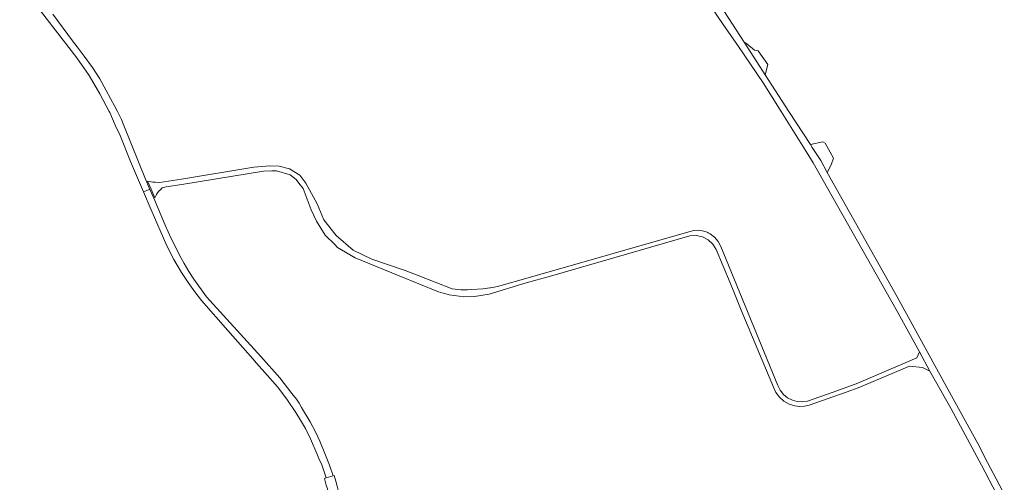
# Model space of a CAD drawing. Header units: metres. Extents: x 166325 to 190320, y 381923 to 404576.
# Tile 163 of 256: x 167076 to 167525, y 389331 to 389542. Entities that reach past the tile are written whole.
import ezdxf

# ---------------------------------------------------------------- set-up
doc = ezdxf.new("R2010")
doc.units = ezdxf.units.M
for name, color, linetype, lineweight in [('B-WE-VH-VERHARDING_ASFALT-GV', 8, 'Continuous', 18), ('B-WE-VH-VERHARDING_BETONSTRAATSTEEN-GV', 8, 'Continuous', 18), ('B-WE-VH-VERHARDING_FUNDERING_ZAND-GV', 8, 'Continuous', 18)]:
    doc.layers.add(name, color=color, linetype=linetype, lineweight=lineweight)

msp = doc.modelspace()

# ---------------------------------------------------------------- linework, layer by layer
at = {"layer": 'B-WE-VH-VERHARDING_ASFALT-GV', "flags": 128}
for points in [[(167076.32, 389558.123), (167102.426, 389524.518), (167108.049, 389516.326), (167112.795, 389508.043), (167117.123, 389500), (167117.349, 389499.568), (167119.911, 389493.805), (167122.069, 389488.95), (167126.901, 389477.141), (167132.8, 389463.348), (167135.096, 389464.183), (167135.731, 389464.414), (167134.177, 389468.073), (167134.041, 389468.393), (167123.523, 389494.361), (167122.727, 389496.326), (167120.89, 389500), (167119.685, 389502.187), (167115.818, 389509.599), (167112.843, 389514.91), (167109.592, 389520.031), (167105.742, 389525.214), (167102.514, 389529.481), (167100.424, 389532.244), (167091.4, 389544.32)], [(167391.865, 389547.274), (167397.177, 389539.579), (167404.055, 389529.617), (167415.373, 389513.08), (167423.543, 389500), (167433.462, 389484.12), (167434.209, 389482.925), (167438.173, 389476.578), (167476.04, 389409.738), (167486.667, 389390.302), (167491.409, 389381.593), (167501.033, 389364.315), (167510.682, 389346.565), (167514.836, 389338.673), (167526.86, 389315.742)], [(167529.618, 389317.092), (167522.906, 389329.918), (167517.667, 389339.851), (167513.188, 389348.493), (167499.527, 389373.35), (167476.425, 389415.437), (167444.593, 389472.204), (167441.571, 389477.594), (167437.726, 389483.534), (167436.866, 389484.863), (167427.067, 389500), (167416.246, 389516.716), (167415.221, 389518.3), (167406.649, 389531.542), (167397.712, 389545.349)]]:
    msp.add_lwpolyline(points, dxfattribs=at)
msp.add_lwpolyline([(167219.248, 389333.855), (167217.642, 389338.641), (167215.513, 389344.028), (167213.194, 389349.609), (167211.408, 389353.574), (167208.717, 389358.505), (167204.866, 389364.922), (167203.702, 389366.957), (167202.475, 389368.844), (167200.443, 389371.403), (167194.892, 389378.506), (167186.303, 389388.194), (167161.486, 389415.464), (167155.781, 389423.516), (167153.499, 389427.007), (167151.269, 389430.623), (167149.241, 389434.415), (167147.332, 389438.178), (167145.436, 389441.971), (167142.648, 389448.125), (167137.441, 389460.388), (167135.731, 389464.414), (167135.096, 389464.183), (167132.8, 389463.348), (167136.311, 389455.14), (167143.466, 389438.633), (167146.603, 389432.442), (167150.03, 389426.593), (167153.105, 389421.979), (167156.199, 389417.674), (167159.226, 389413.725), (167171.171, 389400.011), (167182.695, 389387.104), (167184.38, 389385.183), (167189.337, 389379.528), (167193.826, 389374.405), (167198.146, 389368.811), (167202.191, 389362.633), (167204.397, 389359.252), (167206.641, 389355.32), (167208.921, 389350.632), (167211.843, 389344.057), (167212.797, 389341.666), (167214.023, 389338.836), (167215.02, 389336.03), (167216.071, 389332.833)], close=True, dxfattribs=at)
at = {"layer": 'B-WE-VH-VERHARDING_BETONSTRAATSTEEN-GV', "flags": 128}
for points in [[(167413.037, 389527.666), (167412.091, 389527.72), (167411.407, 389527.995), (167407.863, 389530.819), (167406.649, 389531.542), (167415.221, 389518.3), (167416.246, 389516.716), (167417.432, 389521.418)], [(167442.478, 389486.088), (167436.866, 389484.863), (167437.726, 389483.534), (167441.571, 389477.594), (167444.593, 389472.204), (167446.287, 389475.655), (167447.367, 389478.694), (167443.616, 389485.465)], [(167221.342, 389325.886), (167221.904, 389326.028), (167221.129, 389329.022), (167221.11, 389329.09), (167220.622, 389330.831), (167220.605, 389330.891), (167220.473, 389331.333), (167219.677, 389333.993), (167219.248, 389333.855), (167216.071, 389332.833), (167215.596, 389332.68), (167215.243, 389332.566), (167216.098, 389329.604), (167216.115, 389329.544), (167216.613, 389327.802), (167216.629, 389327.745), (167217.379, 389324.887), (167217.761, 389324.983), (167218.246, 389325.105)]]:
    msp.add_lwpolyline(points, close=True, dxfattribs=at)
at = {"layer": 'B-WE-VH-VERHARDING_FUNDERING_ZAND-GV', "flags": 128}
msp.add_lwpolyline([(167318.315, 389424.928), (167381.915, 389443.21), (167384.802, 389443.393), (167387.635, 389442.802), (167390.208, 389441.479), (167392.336, 389439.519), (167393.867, 389437.064), (167400.241, 389421.764), (167401.635, 389418.417), (167405.382, 389409.421), (167420.05, 389374.211), (167421.189, 389371.768), (167422.805, 389369.61), (167424.829, 389367.829), (167427.175, 389366.501), (167429.744, 389365.682), (167431.948, 389365.415), (167434.165, 389365.525), (167436.331, 389366.008), (167447.58, 389369.982), (167451.017, 389371.196), (167455.261, 389372.696), (167458.709, 389373.914), (167482.096, 389383.77), (167487.937, 389383.175), (167489.833, 389382.311), (167491.409, 389381.593), (167486.667, 389390.302), (167486.078, 389388.996), (167485.432, 389387.565), (167457.751, 389375.737), (167457.351, 389375.566), (167446.768, 389371.826), (167435.619, 389367.886), (167433.282, 389367.548), (167430.924, 389367.695), (167428.647, 389368.32), (167426.5, 389369.425), (167424.632, 389370.954), (167423.123, 389372.84), (167422.041, 389374.998), (167395.966, 389438.391), (167394.819, 389440.669), (167393.193, 389442.634), (167391.17, 389444.187), (167390.326, 389444.621), (167390.071, 389444.752), (167389.793, 389444.895), (167388.332, 389445.409), (167386.014, 389445.799), (167383.664, 389445.704), (167381.385, 389445.128), (167309.26, 389424.411), (167294.258, 389420.166), (167290.939, 389419.515), (167290.71, 389419.485), (167287.482, 389419.059), (167282.489, 389418.744), (167280.571, 389418.619), (167277.444, 389418.603), (167273.557, 389419.067), (167257.964, 389425.124), (167252.068, 389427.415), (167236.947, 389432.654), (167228.332, 389436.661), (167220.633, 389443.392), (167215.039, 389450.513), (167211.944, 389457.895), (167206.831, 389467.277), (167204.053, 389470.981), (167199.29, 389473.891), (167194.66, 389475.082), (167190.427, 389475.214), (167183.111, 389474.55), (167150.094, 389469.182), (167140.26, 389467.583), (167138.093, 389467.695), (167137.485, 389467.726), (167137.087, 389467.747), (167134.638, 389468.268), (167136.202, 389464.585), (167137.901, 389460.583), (167138.743, 389462.146), (167139.144, 389462.861), (167139.81, 389463.607), (167140.227, 389464.074), (167140.32, 389464.159), (167141.341, 389465.088), (167143.105, 389465.597), (167151.204, 389466.895), (167187.525, 389472.716), (167191.264, 389472.926), (167193.456, 389472.89), (167199.608, 389471.036), (167202.34, 389469.009), (167203.659, 389467.314), (167205.533, 389464.905), (167209.258, 389455.05), (167211.725, 389449.954), (167215.674, 389443.55), (167220.012, 389439.249), (167221.308, 389437.964), (167229.352, 389433.247), (167249.421, 389425.029), (167267.368, 389417.68), (167269.403, 389417.125), (167271.695, 389416.52), (167272.162, 389416.397), (167276.684, 389415.76), (167278.772, 389415.466), (167283.761, 389415.627), (167290.354, 389416.615), (167307.262, 389421.751)], close=True, dxfattribs=at)

doc.saveas('drawing.dxf')
